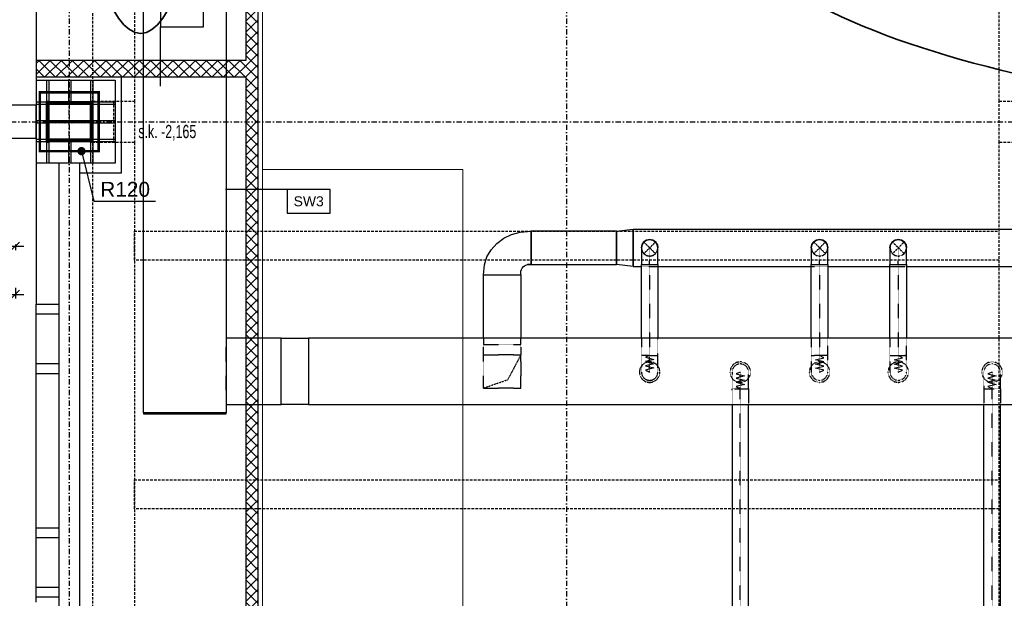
# Model space of a CAD drawing. Header units: centimetres. Extents: x -10729 to 144862, y -4437 to 43656.
# Tile 68 of 148: x 6200 to 7388, y 9225 to 9923. Entities that reach past the tile are written whole.
import ezdxf

# ---------------------------------------------------------------- set-up
doc = ezdxf.new("R2010")
doc.units = ezdxf.units.CM
doc.header["$LTSCALE"] = 0.1
doc.header["$PDMODE"] = 35
doc.header["$PDSIZE"] = 0.1
for name, pattern in [('CADVENT_CENTERLINE', [9.9, 7.4, -1, 0.5, -1]), ('CADVENT_HIDDEN', [0.8, 0.25, -0.55]), ('Kondygnacja  -0_5$0$HIDDEN', [9.525, 6.35, -3.175]), ('Kondygnacja  -0_5$0$HIDDEN2', [4.7625, 3.175, -1.5875]), ('Osie rzutów$0$DASHDOT2', [12.7, 6.35, -3.175, 0, -3.175])]:
    doc.linetypes.add(name, pattern=pattern)
doc.layers.get('0').update_dxf_attribs({"color": 8})
doc.layers.get('DEFPOINTS').update_dxf_attribs({"color": 8})
for name, color, linetype, lineweight in [('AU Strefa obsługiwana', 90, 'Continuous', 35), ('Kondygnacja  -0_5$0$ARCH_INFO_WYMIARY', 8, 'Continuous', 9), ('Kondygnacja  -0_5$0$ARCH_WIDOK', 8, 'Continuous', 13)]:
    doc.layers.add(name, color=color, linetype=linetype, lineweight=lineweight)
for name, color, linetype in [('bgde-nawiewCEN', 7, 'Continuous'), ('bgde-nawiewDETAILS', 1, 'Continuous'), ('bgde-nawiewEXP', 1, 'Continuous'), ('bgde-nawiewHIDDEN', 1, 'Continuous'), ('Kondygnacja  -0_5$0$ARCH_GK', 8, 'Continuous'), ('Kondygnacja  -0_5$0$ARCH_INFO_ODPORNOŚĆ OGNIOWA', 8, 'Continuous'), ('Kondygnacja  -0_5$0$ARCH_INFO_OPISY_PRZEGRODY', 8, 'Continuous'), ('Kondygnacja  -0_5$0$ARCH_KONSTR_POWYŻEJ RZUTU', 8, 'Kondygnacja  -0_5$0$HIDDEN'), ('Kondygnacja  -0_5$0$ARCH_KONSTR_POWYŻEJ RZUTU_IST', 8, 'Kondygnacja  -0_5$0$HIDDEN2'), ('Kondygnacja  -0_5$0$ARCH_MUROWANE_IST', 8, 'Continuous'), ('Kondygnacja  -0_5$0$ARCH_OKŁADZINA', 8, 'Continuous'), ('Kondygnacja  -0_5$0$ARCH_SŁUPY', 8, 'Continuous'), ('Kondygnacja  -0_5$0$ARCH_ŻELBET_IST', 8, 'Continuous'), ('Osie rzutów$0$ARCH_INFO_OSIE_IST', 8, 'Osie rzutów$0$DASHDOT2'), ('Osie rzutów$0$ARCH_INFO_OSIE_OPISY_IST', 8, 'Continuous')]:
    doc.layers.add(name, color=color, linetype=linetype)
doc.layers.add('Kondygnacja  -0_5$0$ARCH_POMOCNICZE', color=8, linetype='Continuous', plot=False)
doc.styles.add('Kondygnacja  -0_5$0$Arial', font='ARIAL.TTF')
doc.styles.add('Kondygnacja  -0_5$0$BIKTS', font='bikromsw.shx', dxfattribs={"width": 0.8})
doc.styles.add('Kondygnacja  -0_5$0$Romans', font='Romans.shx', dxfattribs={"width": 0.7})
doc.styles.add('Kondygnacja  -0_5$0$Standard', font='txt')
doc.dimstyles.new('Kondygnacja  -0_5$0$ISO-25', dxfattribs={"dimtxt": 2.5, "dimasz": 2.5, "dimexe": 1.25, "dimexo": 0.625, "dimtad": 1, "dimtxsty": 'Kondygnacja  -0_5$0$Standard', "dimcen": 2.5, "dimadec": 0, "dimazin": 0, "dimtfac": 1, "dimtmove": 0, "dimatfit": 3, "dimfxl": 0, "dimarcsym": 0})
doc.dimstyles.new('Kondygnacja  -0_5$0$Wymiary 1-100', dxfattribs={"dimtxt": 12, "dimasz": 10, "dimexe": 5, "dimexo": 0, "dimgap": 4, "dimtad": 1, "dimrnd": 0.5, "dimzin": 12, "dimdsep": 46, "dimtxsty": 'Kondygnacja  -0_5$0$Romans', "dimblk": 'Kondygnacja  -0_5$0$_Oblique', "dimcen": 10, "dimdle": 10, "dimclrt": 55, "dimazin": 0, "dimtfac": 1, "dimtmove": 1, "dimatfit": 3, "dimfxl": 0, "dimtolj": 1, "dimtzin": 0, "dimarcsym": 0})
pattern_1 = [(45, (-6220.4609, -4950), (-0.67351921, 0.67351921), [])]

# ---------------------------------------------------------------- blocks, each defined once
blk = doc.blocks.new('Osie rzutów')
at = {"layer": 'Osie rzutów$0$ARCH_INFO_OSIE_IST', "ltscale": 10}
for p, q in [((6260, 12510), (6260, 4623.26)), ((6860, 12510), (6860, 4623.26)), ((6260, 9770), (6260, 9830)), ((4436.04, 9800), (15156.54, 9800)), ((6290, 9800), (6230, 9800))]:
    blk.add_line(p, q, dxfattribs=at)
blk = doc.blocks.new('Kondygnacja  -0_5$0$_Dot')
at = {"color": 0, "linetype": 'ByBlock', "lineweight": -2}
blk.add_line((-0.5, 0), (-1, 0), dxfattribs=at)
at = {"color": 0, "linetype": 'ByBlock', "const_width": 0.5}
blk.add_lwpolyline([(-0.25, 0, 1), (0.25, 0, 1)], format="xyb", close=True, dxfattribs=at)
blk = doc.blocks.new('Kondygnacja  -0_5$0$_Oblique')
at = {"color": 0, "linetype": 'ByBlock', "lineweight": -2}
blk.add_line((-0.5, -0.5), (0.5, 0.5), dxfattribs=at)
blk = doc.blocks.new('*D97')
at = {"layer": 'DEFPOINTS', "color": 0}
for p in [(6195, 9628.8), (6037, 9592.3), (6195, 9591.5)]:
    blk.add_point(p, dxfattribs=at)
at = {"layer": 'Kondygnacja  -0_5$0$ARCH_INFO_WYMIARY', "color": 0, "lineweight": -2}
for p, q in [((6027, 9591.5), (6205, 9591.5)), ((6037, 9592.3), (6037, 9586.5)), ((6195, 9599.5), (6195, 9586.5))]:
    blk.add_line(p, q, dxfattribs=at)
at = {"layer": 'Kondygnacja  -0_5$0$ARCH_INFO_WYMIARY', "color": 0, "lineweight": -2, "xscale": 10, "yscale": 10, "zscale": 10, "rotation": 180}
blk.add_blockref('Kondygnacja  -0_5$0$_Oblique', (6037, 9591.5), dxfattribs=at)
at = {"layer": 'Kondygnacja  -0_5$0$ARCH_INFO_WYMIARY', "color": 0, "lineweight": -2, "xscale": 10, "yscale": 10, "zscale": 10}
blk.add_blockref('Kondygnacja  -0_5$0$_Oblique', (6195, 9591.5), dxfattribs=at)
at = {"layer": 'Kondygnacja  -0_5$0$ARCH_INFO_WYMIARY', "color": 55, "insert": (6116, 9601.5), "char_height": 12, "attachment_point": 5, "style": 'Kondygnacja  -0_5$0$Romans'}
blk.add_mtext('\\A1;158', dxfattribs=at)
blk = doc.blocks.new('*D98')
at = {"layer": 'DEFPOINTS', "color": 0}
for p in [(5840, 9672), (6195, 9652), (6195, 9649.8)]:
    blk.add_point(p, dxfattribs=at)
at = {"layer": 'Kondygnacja  -0_5$0$ARCH_INFO_WYMIARY', "color": 0, "lineweight": -2}
for p, q in [((5830, 9649.8), (6205, 9649.8)), ((5840, 9657.8), (5840, 9644.8)), ((6195, 9652), (6195, 9644.8))]:
    blk.add_line(p, q, dxfattribs=at)
at = {"layer": 'Kondygnacja  -0_5$0$ARCH_INFO_WYMIARY', "color": 0, "lineweight": -2, "xscale": 10, "yscale": 10, "zscale": 10, "rotation": 180}
blk.add_blockref('Kondygnacja  -0_5$0$_Oblique', (5840, 9649.8), dxfattribs=at)
at = {"layer": 'Kondygnacja  -0_5$0$ARCH_INFO_WYMIARY', "color": 0, "lineweight": -2, "xscale": 10, "yscale": 10, "zscale": 10}
blk.add_blockref('Kondygnacja  -0_5$0$_Oblique', (6195, 9649.8), dxfattribs=at)
at = {"layer": 'Kondygnacja  -0_5$0$ARCH_INFO_WYMIARY', "color": 55, "insert": (6017.5, 9659.8), "char_height": 12, "attachment_point": 5, "style": 'Kondygnacja  -0_5$0$Romans'}
blk.add_mtext('\\A1;355', dxfattribs=at)
blk = doc.blocks.new('Kondygnacja  -0_5$0$słup 6.8.11')
at = {"layer": 'Kondygnacja  -0_5$0$ARCH_SŁUPY'}
h = blk.add_hatch(dxfattribs=at)
h.set_pattern_fill('ANSI31', color=256, scale=0.3, style=0)
h.set_pattern_definition(pattern_1)
h.paths.add_polyline_path([(15, 75), (12, 75), (12, 25), (15, 25)])
h = blk.add_hatch(dxfattribs=at)
h.set_pattern_fill('ANSI31', color=256, scale=0.3, style=0)
h.set_pattern_definition(pattern_1)
h.paths.add_polyline_path([(65, 71), (65, 74), (15, 74), (15, 71)])
h = blk.add_hatch(dxfattribs=at)
h.set_pattern_fill('ANSI31', color=256, scale=0.3, style=0)
h.set_pattern_definition(pattern_1)
h.paths.add_polyline_path([(68, 75), (65, 75), (65, 25), (68, 25)])
h = blk.add_hatch(dxfattribs=at)
h.set_pattern_fill('ANSI31', color=256, scale=0.3, style=0)
h.set_pattern_definition(pattern_1)
h.paths.add_polyline_path([(65, 48.5), (65, 51.5), (15, 51.5), (15, 48.5)])
h = blk.add_hatch(dxfattribs=at)
h.set_pattern_fill('ANSI31', color=256, scale=0.3, style=0)
h.set_pattern_definition(pattern_1)
h.paths.add_polyline_path([(65, 26), (65, 29), (15, 29), (15, 26)])
at = {"layer": 'Kondygnacja  -0_5$0$ARCH_POMOCNICZE'}
blk.add_lwpolyline([(95, 100), (95, 0), (0, 0), (0, 100)], close=True, dxfattribs=at)
for points in [[(12, 100), (12, 75)], [(15, 100), (15, 75)], [(38.5, 100), (38.5, 74)], [(41.5, 100), (41.5, 74)], [(65, 100), (65, 75)], [(68, 100), (68, 75)], [(0, 74), (12, 74)], [(68, 74), (95, 74)], [(0, 71), (12, 71)], [(68, 71), (95, 71)], [(0, 51.5), (12, 51.5)], [(0, 48.5), (12, 48.5)], [(68, 51.5), (95, 51.5)], [(68, 48.5), (95, 48.5)], [(0, 29), (12, 29)], [(0, 26), (12, 26)], [(12, 25), (12, 0)], [(15, 25), (15, 0)], [(38.5, 26), (38.5, 0)], [(41.5, 26), (41.5, 0)], [(65, 25), (65, 0)], [(68, 29), (95, 29)], [(68, 26), (95, 26)], [(68, 25), (68, 0)]]:
    blk.add_lwpolyline(points, dxfattribs=at)
at = {"layer": 'Kondygnacja  -0_5$0$ARCH_SŁUPY'}
for p, q in [((15, 51.5), (65, 51.5)), ((65, 48.5), (15, 48.5))]:
    blk.add_line(p, q, dxfattribs=at)
for points in [[(12, 75), (15, 75), (15, 25), (12, 25)], [(65, 75), (68, 75), (68, 25), (65, 25)]]:
    blk.add_lwpolyline(points, close=True, dxfattribs=at)
for points in [[(65, 74), (15, 74)], [(15, 71), (65, 71)], [(65, 29), (15, 29)], [(15, 26), (65, 26)]]:
    blk.add_lwpolyline(points, dxfattribs=at)
blk = doc.blocks.new('Kondygnacja  -0_5$0$konstrukcja istniejąca -0.5')
at = {"layer": 'Kondygnacja  -0_5$0$ARCH_KONSTR_POWYŻEJ RZUTU_IST', "ltscale": 10}
for p, q in [((6288.5, 4975), (6288.5, 12225)), ((6288.5, 9775), (6288.5, 9825)), ((6288.5, 9825), (6338.5, 9825)), ((6338.5, 9775), (6288.5, 9775))]:
    blk.add_line(p, q, dxfattribs=at)
for points in [[(6338.5, 10975), (6338.5, 9825)], [(7382, 9825), (7382, 10975)], [(6313.5, 9825), (6313.5, 9775)], [(6338.5, 9825), (6338.5, 9775)], [(7538, 9775), (7382, 9775), (7382, 9825), (7538, 9825), (7538, 9775)], [(6338.5, 9775), (6338.5, 8625)], [(7382, 8625), (7382, 9775)], [(7382, 9332.9), (6338.5, 9332.9), (6338.5, 9367.9), (7382, 9367.9)]]:
    blk.add_lwpolyline(points, dxfattribs=at)
at = {"layer": 'Kondygnacja  -0_5$0$ARCH_KONSTR_POWYŻEJ RZUTU_IST', "ltscale": 10, "elevation": 0}
blk.add_lwpolyline([(7382, 9632.9), (6338.5, 9632.9), (6338.5, 9667.9), (7382, 9667.9)], dxfattribs=at)
at = {"layer": 'Kondygnacja  -0_5$0$ARCH_KONSTR_POWYŻEJ RZUTU_IST', "style": 'Kondygnacja  -0_5$0$BIKTS', "width": 0.7}
blk.add_text('s.k. -2,165', height=16, dxfattribs=at).set_placement((6343.3, 9780.2))

msp = doc.modelspace()

# ---------------------------------------------------------------- hatches: boundary and pattern name
at = {"layer": 'Kondygnacja  -0_5$0$ARCH_GK', "linetype": 'Continuous', "lineweight": -3}
h = msp.add_hatch(dxfattribs=at)
h.set_pattern_fill('ANSI37', color=256, scale=3, style=0)
h.paths.add_polyline_path([(6473, 4985), (6488, 4985), (6488, 9864), (6476.333, 9864), (6473, 9854)], flags=0)
h.paths.add_polyline_path([(6473, 9874), (6476.333, 9864), (6488, 9864), (6488, 10101), (6473, 10116)], flags=0)
h = msp.add_hatch(dxfattribs=at)
h.set_pattern_fill('ANSI37', color=256, scale=3, style=0)
h.paths.add_polyline_path([(6220, 9874), (6220, 9854), (6473, 9854), (6476.333, 9864), (6473, 9874)], flags=0)

# ---------------------------------------------------------------- linework, layer by layer
at = {"layer": 'AU Strefa obsługiwana'}
msp.add_ellipse((6346.174, 10827.47), major_axis=(0, -921.063), ratio=0.14414186, start_param=-1.57079633, end_param=4.71238898, dxfattribs=at)
msp.add_ellipse((7856.68, 10113.947), major_axis=(845.197, 0), ratio=0.35891006, dxfattribs=at)
at = {"layer": 'bgde-nawiewCEN', "linetype": 'CADVENT_CENTERLINE', "ltscale": 0.06}
for p, q in [((6960.301, 9627.803), (6960.301, 9647.803)), ((7165.301, 9627.803), (7165.301, 9647.803)), ((7260.301, 9627.803), (7260.301, 9647.803)), ((6960.301, 9627.803), (6960.301, 9517.758)), ((7165.301, 9627.803), (7165.301, 9517.811)), ((7260.301, 9627.803), (7260.301, 9517.811)), ((6960.301, 9515.889), (6960.301, 9517.758)), ((7165.301, 9517.811), (7165.301, 9515.942)), ((7260.301, 9517.811), (7260.301, 9515.942)), ((6960.301, 9510.777), (6960.301, 9515.889)), ((6960.301, 9507.998), (6960.301, 9510.777)), ((6960.301, 9505.646), (6960.301, 9507.998)), ((6960.301, 9503.684), (6960.301, 9505.646)), ((7165.301, 9515.942), (7165.301, 9510.831)), ((7165.301, 9510.831), (7165.301, 9508.051)), ((7165.301, 9508.051), (7165.301, 9505.699)), ((7165.301, 9505.699), (7165.301, 9503.737)), ((7260.301, 9515.942), (7260.301, 9510.831)), ((7260.301, 9510.831), (7260.301, 9508.051)), ((7260.301, 9508.051), (7260.301, 9505.699)), ((7260.301, 9505.699), (7260.301, 9503.737)), ((6960.301, 9502.078), (6960.301, 9503.684)), ((6960.301, 9500.792), (6960.301, 9502.078)), ((6960.301, 9499.791), (6960.301, 9500.792)), ((6960.301, 9499.038), (6960.301, 9499.791)), ((6960.301, 9498.499), (6960.301, 9499.038)), ((6960.301, 9498.137), (6960.301, 9498.499)), ((6960.301, 9497.918), (6960.301, 9498.137)), ((6960.301, 9497.806), (6960.301, 9497.918)), ((6960.301, 9497.758), (6960.301, 9497.806)), ((7069.668, 9497.764), (7069.668, 9497.811)), ((7069.668, 9497.651), (7069.668, 9497.764)), ((7069.668, 9497.432), (7069.668, 9497.651)), ((7069.668, 9497.071), (7069.668, 9497.432)), ((7069.668, 9496.531), (7069.668, 9497.071)), ((7069.668, 9495.779), (7069.668, 9496.531)), ((7069.668, 9494.777), (7069.668, 9495.779)), ((7069.668, 9493.491), (7069.668, 9494.777)), ((7069.668, 9491.886), (7069.668, 9493.491)), ((7165.301, 9503.737), (7165.301, 9502.131)), ((7165.301, 9502.131), (7165.301, 9500.846)), ((7165.301, 9500.846), (7165.301, 9499.844)), ((7165.301, 9499.844), (7165.301, 9499.091)), ((7165.301, 9499.091), (7165.301, 9498.552)), ((7165.301, 9498.552), (7165.301, 9498.191)), ((7165.301, 9498.191), (7165.301, 9497.971)), ((7165.301, 9497.971), (7165.301, 9497.859)), ((7165.301, 9497.859), (7165.301, 9497.811)), ((7260.301, 9503.737), (7260.301, 9502.131)), ((7260.301, 9502.131), (7260.301, 9500.846)), ((7260.301, 9500.846), (7260.301, 9499.844)), ((7260.301, 9499.844), (7260.301, 9499.091)), ((7260.301, 9499.091), (7260.301, 9498.552)), ((7260.301, 9498.552), (7260.301, 9498.191)), ((7260.301, 9498.191), (7260.301, 9497.971)), ((7260.301, 9497.971), (7260.301, 9497.859)), ((7260.301, 9497.859), (7260.301, 9497.811)), ((7373.494, 9497.764), (7373.494, 9497.811)), ((7373.494, 9497.651), (7373.494, 9497.764)), ((7373.494, 9497.432), (7373.494, 9497.651)), ((7373.494, 9497.071), (7373.494, 9497.432)), ((7373.494, 9496.531), (7373.494, 9497.071)), ((7373.494, 9495.779), (7373.494, 9496.531)), ((7373.494, 9494.777), (7373.494, 9495.779)), ((7373.494, 9493.491), (7373.494, 9494.777)), ((7373.494, 9491.886), (7373.494, 9493.491)), ((7069.668, 9489.924), (7069.668, 9491.886)), ((7069.668, 9487.571), (7069.668, 9489.924)), ((7069.668, 9484.792), (7069.668, 9487.571)), ((7069.668, 9479.681), (7069.668, 9484.792)), ((7373.494, 9489.924), (7373.494, 9491.886)), ((7373.494, 9487.571), (7373.494, 9489.924)), ((7373.494, 9484.792), (7373.494, 9487.571)), ((7373.494, 9479.681), (7373.494, 9484.792)), ((7069.668, 9477.811), (7069.668, 9479.681)), ((7069.668, 9073.74), (7069.668, 9477.811)), ((7373.494, 9477.811), (7373.494, 9479.681)), ((7373.494, 9073.74), (7373.494, 9477.811))]:
    msp.add_line(p, q, dxfattribs=at)
at = {"layer": 'bgde-nawiewDETAILS', "linetype": 'CADVENT_HIDDEN'}
for p, q in [((6953.23, 9640.732), (6967.372, 9654.874)), ((6953.23, 9654.874), (6967.372, 9640.732)), ((7158.23, 9640.732), (7172.372, 9654.874)), ((7158.23, 9654.874), (7172.372, 9640.732)), ((7253.23, 9640.732), (7267.372, 9654.874)), ((7253.23, 9654.874), (7267.372, 9640.732))]:
    msp.add_line(p, q, dxfattribs=at)
at = {"layer": 'bgde-nawiewDETAILS', "linetype": 'CADVENT_HIDDEN', "extrusion": (-6.12323e-17, -1, 0)}
for p in [(6804.801, 9518.601), (6759.801, 9478.601)]:
    msp.add_line(p, (6789.051, 9488.601), dxfattribs=at)
at = {"layer": 'bgde-nawiewEXP', "linetype": 'Continuous'}
for points in [[(6349.38, 9447.592), (6449.38, 9447.592), (6449.38, 9448.592), (6349.38, 9448.592), (6349.38, 11247.304), (6449.38, 11247.304), (6449.38, 9448.592), (6349.38, 9448.592)], [(6920.305, 9667.803), (6940.305, 9670.303), (6940.305, 9625.303), (6920.305, 9627.803)], [(6950.301, 9627.803), (6970.301, 9627.803), (6970.301, 9647.803), (6969.54, 9651.629), (6967.372, 9654.874), (6964.128, 9657.041), (6960.301, 9657.803), (6956.474, 9657.041), (6953.23, 9654.874), (6951.062, 9651.629), (6950.301, 9647.803), (6950.301, 9631.704)], [(7155.301, 9627.803), (7175.301, 9627.803), (7175.301, 9647.803), (7174.54, 9651.629), (7172.372, 9654.874), (7169.128, 9657.041), (7165.301, 9657.803), (7161.474, 9657.041), (7158.23, 9654.874), (7156.062, 9651.629), (7155.301, 9647.803), (7155.301, 9631.704)], [(7250.301, 9627.803), (7270.301, 9627.803), (7270.301, 9647.803), (7269.54, 9651.629), (7267.372, 9654.874), (7264.128, 9657.041), (7260.301, 9657.803), (7256.474, 9657.041), (7253.23, 9654.874), (7251.062, 9651.629), (7250.301, 9647.803), (7250.301, 9631.704)], [(6548.697, 9458.601), (10181.223, 9458.601), (10181.223, 9538.601), (10182.223, 9538.601), (10182.223, 9458.601), (10181.223, 9458.601), (10181.223, 9538.601), (6548.697, 9538.601)]]:
    msp.add_lwpolyline(points, close=True, dxfattribs=at)
for points in [[(6759.801, 9615.303), (6760.858, 9627.382), (6763.988, 9636.802), (6769.07, 9645.484), (6775.91, 9653.094), (6784.245, 9659.339), (6793.754, 9663.98), (6804.071, 9666.838), (6817.301, 9667.803), (6817.301, 9627.803)], [(6817.301, 9667.803), (6817.301, 9627.803), (6812.85, 9627.61)], [(6817.301, 9627.803), (6920.305, 9627.803), (6920.305, 9667.803), (6817.301, 9667.803)], [(6817.301, 9627.803), (6817.301, 9667.803)], [(6920.305, 9667.803), (6920.305, 9627.803)], [(6940.305, 9625.303), (6940.305, 9670.303), (7856.614, 9670.303), (7896.614, 9657.803), (7896.614, 9647.803), (7856.614, 9670.303), (7856.614, 9625.303), (7896.614, 9637.803), (7896.614, 9647.803), (7856.614, 9625.303), (7782.463, 9625.303)], [(6950.301, 9647.803), (6951.062, 9651.629), (6951.124, 9651.722)], [(6950.302, 9647.963), (6951.125, 9651.777), (6953.175, 9654.742)], [(6950.302, 9647.963), (6950.322, 9647.854)], [(6951.227, 9651.877), (6953.23, 9654.874), (6956.474, 9657.041), (6956.583, 9657.063)], [(6953.281, 9654.895), (6953.344, 9654.986), (6956.623, 9657.102), (6960.169, 9657.748)], [(6956.766, 9657.099), (6960.301, 9657.803), (6964.128, 9657.041), (6964.22, 9656.98)], [(6960.352, 9657.781), (6960.462, 9657.801), (6964.276, 9656.979), (6967.24, 9654.928)], [(6964.375, 9656.876), (6967.372, 9654.874), (6969.54, 9651.629), (6969.561, 9651.52)], [(6967.393, 9654.822), (6967.485, 9654.759), (6969.6, 9651.48), (6970.246, 9647.934)], [(6969.598, 9651.338), (6970.301, 9647.803)], [(7155.301, 9647.803), (7156.062, 9651.629), (7156.112, 9651.704)], [(7155.302, 9647.933), (7156.113, 9651.749), (7158.185, 9654.764)], [(7155.302, 9647.933), (7155.318, 9647.844)], [(7156.198, 9651.832), (7158.23, 9654.874), (7161.474, 9657.041), (7161.562, 9657.059)], [(7158.272, 9654.891), (7158.323, 9654.965), (7161.595, 9657.09), (7165.192, 9657.757)], [(7161.713, 9657.089), (7165.301, 9657.803), (7169.128, 9657.041), (7169.203, 9656.991)], [(7165.343, 9657.785), (7165.431, 9657.802), (7169.248, 9656.991), (7172.263, 9654.919)], [(7169.33, 9656.906), (7172.372, 9654.874), (7174.54, 9651.629), (7174.557, 9651.541)], [(7172.389, 9654.832), (7172.464, 9654.781), (7174.589, 9651.509), (7175.256, 9647.912)], [(7174.587, 9651.39), (7175.301, 9647.803)], [(7250.301, 9647.803), (7251.062, 9651.629), (7251.16, 9651.776)], [(7250.304, 9648.056), (7251.162, 9651.863), (7253.149, 9654.679)], [(7250.304, 9648.056), (7250.334, 9647.883)], [(7251.315, 9652.008), (7253.23, 9654.874), (7256.474, 9657.041), (7256.647, 9657.076)], [(7253.31, 9654.907), (7253.412, 9655.051), (7256.71, 9657.135), (7260.106, 9657.722)], [(7256.92, 9657.13), (7260.301, 9657.803), (7264.128, 9657.041), (7264.274, 9656.944)], [(7260.381, 9657.769), (7260.555, 9657.799), (7264.361, 9656.941), (7267.177, 9654.954)], [(7264.506, 9656.789), (7267.372, 9654.874), (7269.54, 9651.629), (7269.574, 9651.457)], [(7267.405, 9654.794), (7267.549, 9654.692), (7269.634, 9651.394), (7270.22, 9647.997)], [(7269.629, 9651.183), (7270.301, 9647.803)], [(6759.801, 9615.303), (6804.801, 9615.302), (6804.993, 9619.753), (6805.562, 9621.629), (6806.486, 9623.358), (6807.73, 9624.874), (6809.246, 9626.117), (6810.974, 9627.041), (6812.85, 9627.61), (6817.301, 9627.803)], [(6940.305, 9625.303), (6950.301, 9625.303)], [(6950.301, 9538.601), (6950.301, 9627.803), (6970.301, 9627.803), (6970.301, 9538.601)], [(6970.301, 9625.303), (7155.301, 9625.303)], [(7155.301, 9538.601), (7155.301, 9627.803), (7175.301, 9627.803), (7175.301, 9538.601)], [(7175.301, 9625.303), (7250.301, 9625.303)], [(7250.301, 9538.601), (7250.301, 9627.803), (7270.301, 9627.803), (7270.301, 9538.601)], [(7270.301, 9625.303), (7490.666, 9625.303)], [(6759.801, 9538.601), (6759.801, 9615.303), (6804.801, 9615.303), (6804.801, 9538.601)], [(6449.38, 9458.601), (6515.844, 9458.601), (6515.844, 9538.601), (6548.697, 9538.601), (6548.697, 9458.601), (6515.844, 9458.601), (6515.844, 9538.601), (6449.38, 9538.601)], [(7059.668, 9458.601), (7059.668, 9073.74), (7079.668, 9073.74), (7079.668, 9458.601)], [(7360.994, 9068.925), (7385.994, 9068.925), (7383.494, 9073.74), (7383.494, 9073.74), (7363.494, 9073.74), (7363.494, 9458.601)], [(7360.994, 9068.925), (7363.494, 9073.74), (7383.494, 9073.74), (7383.494, 9458.601)]]:
    msp.add_lwpolyline(points, dxfattribs=at)
at = {"layer": 'bgde-nawiewHIDDEN', "linetype": 'CADVENT_HIDDEN'}
for points in [[(6950.301, 9647.803), (6951.062, 9643.976), (6953.23, 9640.732), (6956.474, 9638.564), (6960.301, 9637.803), (6964.128, 9638.564), (6967.372, 9640.732), (6969.54, 9643.976), (6970.301, 9647.803)], [(6950.322, 9647.854), (6951.002, 9644.125), (6953.117, 9640.846), (6956.326, 9638.626), (6960.14, 9637.804), (6963.979, 9638.503), (6967.257, 9640.619), (6969.477, 9643.828), (6970.3, 9647.642), (6970.246, 9647.934)], [(6951.124, 9651.722), (6951.227, 9651.877)], [(6953.175, 9654.742), (6953.281, 9654.895)], [(6956.583, 9657.063), (6956.766, 9657.099)], [(6960.169, 9657.748), (6960.352, 9657.781)], [(6964.22, 9656.98), (6964.375, 9656.876)], [(6967.24, 9654.928), (6967.393, 9654.822)], [(6969.561, 9651.52), (6969.598, 9651.338)], [(7155.301, 9647.803), (7156.062, 9643.976), (7158.23, 9640.732), (7161.474, 9638.564), (7165.301, 9637.803), (7169.128, 9638.564), (7172.372, 9640.732), (7174.54, 9643.976), (7175.301, 9647.803)], [(7155.318, 9647.844), (7156.013, 9644.096), (7158.138, 9640.824), (7161.354, 9638.614), (7165.171, 9637.803), (7169.007, 9638.515), (7172.279, 9640.64), (7174.489, 9643.856), (7175.3, 9647.672), (7175.256, 9647.912)], [(7156.112, 9651.704), (7156.198, 9651.832)], [(7158.185, 9654.764), (7158.272, 9654.891)], [(7161.562, 9657.059), (7161.713, 9657.089)], [(7165.192, 9657.757), (7165.343, 9657.785)], [(7169.203, 9656.991), (7169.33, 9656.906)], [(7172.263, 9654.919), (7172.389, 9654.832)], [(7174.557, 9651.541), (7174.587, 9651.39)], [(7250.301, 9647.803), (7251.062, 9643.976), (7253.23, 9640.732), (7256.474, 9638.564), (7260.301, 9637.803), (7264.128, 9638.564), (7267.372, 9640.732), (7269.54, 9643.976), (7270.301, 9647.803)], [(7250.334, 9647.883), (7250.968, 9644.211), (7253.053, 9640.913), (7256.241, 9638.664), (7260.047, 9637.806), (7263.892, 9638.47), (7267.19, 9640.554), (7269.44, 9643.743), (7270.298, 9647.549), (7270.22, 9647.997)], [(7251.16, 9651.776), (7251.315, 9652.008)], [(7253.149, 9654.679), (7253.31, 9654.907)], [(7256.647, 9657.076), (7256.92, 9657.13)], [(7260.106, 9657.722), (7260.381, 9657.769)], [(7264.274, 9656.944), (7264.506, 9656.789)], [(7267.177, 9654.954), (7267.405, 9654.794)], [(7269.574, 9651.457), (7269.629, 9651.183)], [(6950.301, 9625.303), (6970.301, 9625.303)], [(7155.301, 9625.303), (7175.301, 9625.303)], [(7250.301, 9625.303), (7270.301, 9625.303)], [(6449.38, 9458.601), (6449.38, 9538.601)], [(6759.801, 9538.601), (6759.801, 9531.101), (6804.801, 9531.101), (6804.801, 9538.601)], [(6759.801, 9478.601), (6759.801, 9531.101), (6804.801, 9531.101), (6804.801, 9518.601), (6759.801, 9518.601)], [(6950.301, 9538.601), (6950.301, 9517.758), (6970.301, 9517.758), (6970.301, 9538.601)], [(7155.301, 9538.601), (7155.301, 9497.811), (7156.062, 9493.985), (7158.23, 9490.74), (7161.474, 9488.573), (7165.301, 9487.811), (7169.128, 9488.573), (7172.372, 9490.74), (7174.54, 9493.985), (7175.301, 9497.811), (7175.301, 9517.811), (7169.128, 9517.811), (7169.128, 9517.811), (7165.301, 9517.811), (7165.301, 9517.811), (7155.301, 9517.811), (7155.301, 9517.811), (7169.128, 9517.811)], [(7169.128, 9517.811), (7172.372, 9517.811), (7172.372, 9517.811), (7175.301, 9517.811), (7175.301, 9538.601)], [(7250.301, 9538.601), (7250.301, 9497.811), (7251.062, 9493.985), (7253.23, 9490.74), (7256.474, 9488.573), (7260.301, 9487.811), (7264.128, 9488.573), (7267.372, 9490.74), (7269.54, 9493.985), (7270.301, 9497.811), (7270.301, 9517.811), (7250.301, 9517.811), (7250.301, 9517.811), (7264.128, 9517.811)], [(7264.128, 9517.811), (7270.301, 9517.811), (7270.301, 9538.601)], [(6759.801, 9478.601), (6759.801, 9478.601), (6804.801, 9478.601), (6804.801, 9518.601)], [(7169.128, 9517.811), (7165.301, 9517.811)], [(7264.128, 9517.811), (7260.301, 9517.811)], [(7059.668, 9458.601), (7059.668, 9477.811), (7079.668, 9477.811), (7079.668, 9497.811), (7078.906, 9501.638), (7076.739, 9504.883), (7073.494, 9507.05), (7069.668, 9507.811), (7065.841, 9507.05), (7062.596, 9504.883), (7060.429, 9501.638), (7059.668, 9497.811), (7059.668, 9477.811), (7079.668, 9477.811), (7079.668, 9458.601)], [(7363.494, 9477.811), (7382.733, 9477.811), (7382.733, 9477.811), (7383.494, 9477.811), (7383.494, 9458.601)], [(7363.494, 9477.811), (7363.494, 9458.601)]]:
    msp.add_lwpolyline(points, dxfattribs=at)
for points in [[(6759.801, 9478.601), (6759.801, 9518.601), (6804.801, 9518.601), (6804.801, 9478.601)], [(6950.301, 9503.684), (6950.301, 9497.758), (6951.062, 9493.931), (6953.23, 9490.687), (6956.474, 9488.519), (6960.301, 9487.758), (6964.128, 9488.519), (6967.372, 9490.687), (6969.54, 9493.931), (6970.301, 9497.758), (6970.301, 9517.758), (6950.301, 9517.758), (6950.301, 9505.646)], [(6947.801, 9497.758), (6948.752, 9492.975), (6951.462, 9488.919), (6955.517, 9486.21), (6960.301, 9485.258), (6965.084, 9486.21), (6969.14, 9488.919), (6971.849, 9492.975), (6972.801, 9497.758), (6971.849, 9502.542), (6969.14, 9506.597), (6965.084, 9509.307), (6960.301, 9510.258), (6955.517, 9509.307), (6951.462, 9506.597), (6948.752, 9502.542)], [(6947.801, 9497.758), (6948.752, 9492.975), (6951.462, 9488.919), (6955.517, 9486.21), (6960.301, 9485.258), (6965.084, 9486.21), (6969.14, 9488.919), (6971.849, 9492.975), (6972.801, 9497.758), (6971.849, 9502.542), (6969.14, 9506.597), (6965.084, 9509.307), (6960.301, 9510.258), (6955.517, 9509.307), (6951.462, 9506.597), (6948.752, 9502.542)], [(7057.168, 9497.811), (7058.119, 9493.028), (7060.829, 9488.973), (7064.884, 9486.263), (7069.668, 9485.311), (7074.451, 9486.263), (7078.506, 9488.973), (7081.216, 9493.028), (7082.168, 9497.811), (7081.216, 9502.595), (7078.506, 9506.65), (7074.451, 9509.36), (7069.668, 9510.311), (7064.884, 9509.36), (7060.829, 9506.65), (7058.119, 9502.595)], [(7057.168, 9497.811), (7058.119, 9493.028), (7060.829, 9488.973), (7064.884, 9486.263), (7069.668, 9485.311), (7074.451, 9486.263), (7078.506, 9488.973), (7081.216, 9493.028), (7082.168, 9497.811), (7081.216, 9502.595), (7078.506, 9506.65), (7074.451, 9509.36), (7069.668, 9510.311), (7064.884, 9509.36), (7060.829, 9506.65), (7058.119, 9502.595)], [(7152.801, 9497.811), (7153.752, 9493.028), (7156.462, 9488.973), (7160.517, 9486.263), (7165.301, 9485.311), (7170.084, 9486.263), (7174.14, 9488.973), (7176.849, 9493.028), (7177.801, 9497.811), (7176.849, 9502.595), (7174.14, 9506.65), (7170.084, 9509.36), (7165.301, 9510.311), (7160.517, 9509.36), (7156.462, 9506.65), (7153.752, 9502.595)], [(7152.801, 9497.811), (7153.752, 9493.028), (7156.462, 9488.973), (7160.517, 9486.263), (7165.301, 9485.311), (7170.084, 9486.263), (7174.14, 9488.973), (7176.849, 9493.028), (7177.801, 9497.811), (7176.849, 9502.595), (7174.14, 9506.65), (7170.084, 9509.36), (7165.301, 9510.311), (7160.517, 9509.36), (7156.462, 9506.65), (7153.752, 9502.595)], [(7247.801, 9497.811), (7248.752, 9493.028), (7251.462, 9488.973), (7255.517, 9486.263), (7260.301, 9485.311), (7265.084, 9486.263), (7269.14, 9488.973), (7271.849, 9493.028), (7272.801, 9497.811), (7271.849, 9502.595), (7269.14, 9506.65), (7265.084, 9509.36), (7260.301, 9510.311), (7255.517, 9509.36), (7251.462, 9506.65), (7248.752, 9502.595)], [(7247.801, 9497.811), (7248.752, 9493.028), (7251.462, 9488.973), (7255.517, 9486.263), (7260.301, 9485.311), (7265.084, 9486.263), (7269.14, 9488.973), (7271.849, 9493.028), (7272.801, 9497.811), (7271.849, 9502.595), (7269.14, 9506.65), (7265.084, 9509.36), (7260.301, 9510.311), (7255.517, 9509.36), (7251.462, 9506.65), (7248.752, 9502.595)], [(7360.994, 9497.811), (7361.945, 9493.028), (7364.655, 9488.973), (7368.71, 9486.263), (7373.494, 9485.311), (7378.277, 9486.263), (7382.333, 9488.973), (7385.042, 9493.028), (7385.994, 9497.811), (7385.042, 9502.595), (7382.333, 9506.65), (7378.277, 9509.36), (7373.494, 9510.311), (7368.71, 9509.36), (7364.655, 9506.65), (7361.945, 9502.595)], [(7360.994, 9497.811), (7361.945, 9493.028), (7364.655, 9488.973), (7368.71, 9486.263), (7373.494, 9485.311), (7378.277, 9486.263), (7382.333, 9488.973), (7385.042, 9493.028), (7385.994, 9497.811), (7385.042, 9502.595), (7382.333, 9506.65), (7378.277, 9509.36), (7373.494, 9510.311), (7368.71, 9509.36), (7364.655, 9506.65), (7361.945, 9502.595)], [(7363.494, 9497.432), (7363.494, 9477.811), (7382.733, 9477.811), (7382.733, 9477.811), (7383.494, 9477.811), (7383.494, 9497.811), (7382.733, 9501.638), (7380.565, 9504.883), (7377.321, 9507.05), (7373.494, 9507.811), (7369.667, 9507.05), (7366.423, 9504.883), (7364.255, 9501.638), (7363.494, 9497.811), (7363.494, 9497.651)]]:
    msp.add_lwpolyline(points, close=True, dxfattribs=at)
at = {"layer": 'bgde-nawiewHIDDEN'}
for points in [[(6960.301, 9517.758), (6955.301, 9515.749), (6965.301, 9513.139), (6955.301, 9510.536), (6965.301, 9507.91), (6955.301, 9505.303), (6965.301, 9502.761), (6955.301, 9500.258), (6960.301, 9497.758)], [(7165.301, 9497.811), (7170.301, 9499.941), (7160.301, 9502.477), (7170.301, 9504.999), (7160.301, 9507.528), (7170.301, 9510.081), (7160.301, 9512.617), (7170.301, 9515.163), (7165.301, 9517.811)], [(7260.301, 9497.811), (7265.301, 9499.941), (7255.301, 9502.477), (7265.301, 9504.999), (7255.301, 9507.528), (7265.301, 9510.081), (7255.301, 9512.617), (7265.301, 9515.163), (7260.301, 9517.811)], [(7069.668, 9497.811), (7064.668, 9495.682), (7074.668, 9493.146), (7064.668, 9490.623), (7074.668, 9488.095), (7064.668, 9485.542), (7074.668, 9483.006), (7064.668, 9480.46), (7069.668, 9477.811)], [(7373.494, 9497.811), (7368.494, 9495.682), (7378.494, 9493.146), (7368.494, 9490.623), (7378.494, 9488.095), (7368.494, 9485.542), (7378.494, 9483.006), (7368.494, 9480.46), (7373.494, 9477.811)]]:
    msp.add_lwpolyline(points, dxfattribs=at)
at = {"layer": 'Kondygnacja  -0_5$0$ARCH_GK', "linetype": 'Continuous', "lineweight": -3}
for p, q in [((6473, 10116), (6473, 9874)), ((6488, 4985), (6488, 10101)), ((6220, 9874), (6220, 9854)), ((6473, 9874), (6220, 9874)), ((6220, 9854), (6473, 9854)), ((6473, 9854), (6473, 4985))]:
    msp.add_line(p, q, dxfattribs=at)
at = {"layer": 'Kondygnacja  -0_5$0$ARCH_INFO_OPISY_PRZEGRODY'}
for points in [[(6370.096, 9914.578), (6422.096, 9914.578), (6422.096, 9943.378), (6370.096, 9943.378), (6370.096, 9914.578)], [(6522.905, 9689.511), (6574.905, 9689.511), (6574.905, 9718.311), (6522.905, 9718.311), (6522.905, 9689.511)]]:
    msp.add_lwpolyline(points, close=True, dxfattribs=at)
for points in [[(6370.096, 9843.013), (6370.096, 9914.578)], [(6522.905, 9718.311), (6448.368, 9718.311)]]:
    msp.add_lwpolyline(points, dxfattribs=at)
at = {"layer": 'Kondygnacja  -0_5$0$ARCH_MUROWANE_IST', "ltscale": 4}
msp.add_line((6220, 10380), (6220, 9820), dxfattribs=at)
at = {"layer": 'Kondygnacja  -0_5$0$ARCH_OKŁADZINA'}
msp.add_lwpolyline([(6322.461, 9854), (6322.461, 9738), (6272.5, 9738)], dxfattribs=at)
at = {"layer": 'Kondygnacja  -0_5$0$ARCH_SŁUPY', "const_width": 3}
msp.add_lwpolyline([(6224.5, 9835.5), (6295.5, 9835.5), (6295.5, 9764.5), (6224.5, 9764.5)], close=True, dxfattribs=at)
at = {"layer": 'Kondygnacja  -0_5$0$ARCH_WIDOK'}
msp.add_line((6493, 10096), (6493, 4985), dxfattribs=at)
msp.add_lwpolyline([(6493, 9742.5), (6735, 9742.5), (6735, 8657.5), (6493, 8657.5)], dxfattribs=at)
at = {"layer": 'Kondygnacja  -0_5$0$ARCH_ŻELBET_IST', "ltscale": 4}
for p, q in [((6220, 9780), (6220, 9580)), ((6247.5, 9750), (6247.5, 9580)), ((6272.5, 9750), (6272.5, 8650)), ((6220, 9220), (6220, 9580)), ((6220, 9580), (6247.5, 9580)), ((6247.5, 9580), (6247.5, 8650)), ((6220, 9568), (6247.5, 9568)), ((6220, 9508), (6247.5, 9508)), ((6220, 9496), (6247.5, 9496)), ((6220, 9310), (6247.5, 9310)), ((6220, 9298), (6247.5, 9298)), ((6247.5, 9238), (6220, 9238)), ((6247.5, 9226), (6220, 9226))]:
    msp.add_line(p, q, dxfattribs=at)
msp.add_lwpolyline([(6180, 9780), (6220, 9780), (6220, 9820), (6180, 9820)], close=True, dxfattribs=at)

# ---------------------------------------------------------------- block references
at = {"layer": 'Kondygnacja  -0_5$0$ARCH_KONSTR_POWYŻEJ RZUTU'}
msp.add_blockref('Kondygnacja  -0_5$0$konstrukcja istniejąca -0.5', (0, 0), dxfattribs=at)
at = {"layer": 'Kondygnacja  -0_5$0$ARCH_SŁUPY'}
msp.add_blockref('Kondygnacja  -0_5$0$słup 6.8.11', (6220.461, 9750), dxfattribs=at)
at = {"layer": 'Osie rzutów$0$ARCH_INFO_OSIE_OPISY_IST'}
msp.add_blockref('Osie rzutów', (0, 0), dxfattribs=at)

# ---------------------------------------------------------------- texts
at = {"layer": 'Kondygnacja  -0_5$0$ARCH_INFO_ODPORNOŚĆ OGNIOWA', "insert": (6327.369, 9733.294), "char_height": 18, "width": 53.33252, "attachment_point": 5, "style": 'Kondygnacja  -0_5$0$Arial'}
msp.add_mtext('\\PR120', dxfattribs=at)
at = {"layer": 'Kondygnacja  -0_5$0$ARCH_INFO_OPISY_PRZEGRODY', "insert": (6548.905, 9703.911), "char_height": 12, "width": 52, "attachment_point": 5, "style": 'Kondygnacja  -0_5$0$Arial'}
msp.add_mtext('SW3', dxfattribs=at)

# ---------------------------------------------------------------- dimensions: what is measured, and where the dimension line sits
at = {"layer": 'Kondygnacja  -0_5$0$ARCH_INFO_WYMIARY'}
for base, p1, p2, picture, middle in [((6195, 9649.819), (5840, 9671.988), (6195, 9651.988), '*D98', (6017.5, 9659.819)), ((6195, 9591.485), (6037, 9592.306), (6195, 9628.82), '*D97', (6116, 9601.485))]:
    dim = msp.add_linear_dim(base=base, p1=p1, p2=p2, dimstyle='Kondygnacja  -0_5$0$Wymiary 1-100', dxfattribs=at)
    dim.commit()
    dim.dimension.update_dxf_attribs({"geometry": picture, "text_midpoint": middle})

# ---------------------------------------------------------------- leaders
at = {"layer": 'Kondygnacja  -0_5$0$ARCH_INFO_ODPORNOŚĆ OGNIOWA'}
msp.add_leader([(6274.685, 9764.5), (6289.524, 9704.265), (6363.872, 9704.265)], dimstyle='Kondygnacja  -0_5$0$ISO-25', override={"dimscale": 5, "dimasz": 2, "dimtad": 0, "dimldrblk": 'Kondygnacja  -0_5$0$_Dot'}, dxfattribs=at)

doc.saveas('drawing.dxf')
